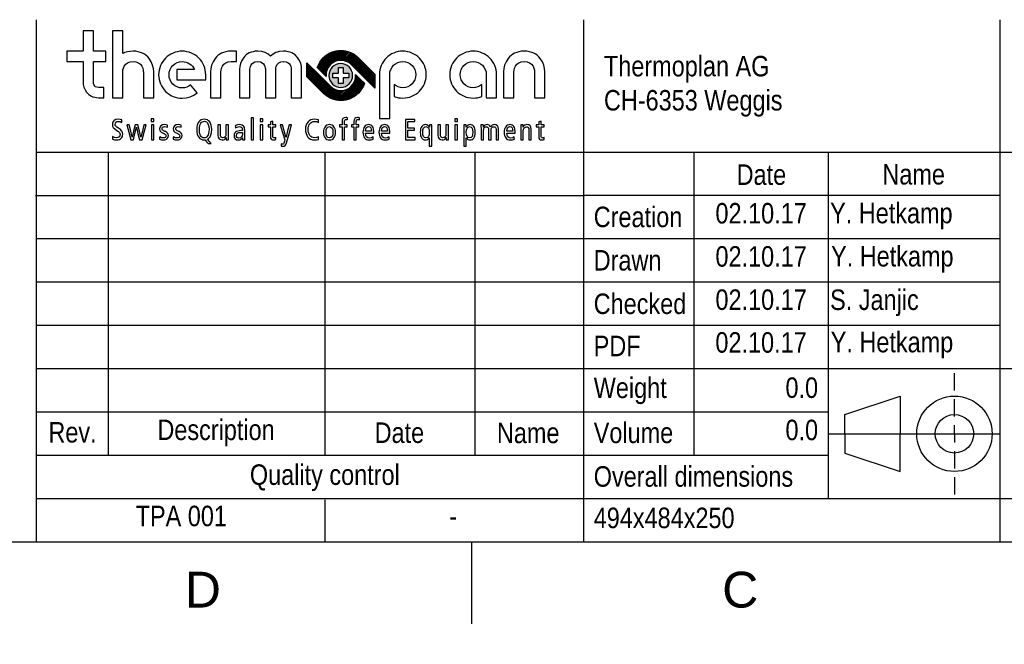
# Model space of a CAD drawing. Header units: millimetres. Extents: x 0 to 418, y 0 to 295.
# Tile 6 of 12: x 218 to 315, y 0 to 61. Entities that reach past the tile are written whole.
import ezdxf
from ezdxf import colors
from ezdxf.entities.mleader import LeaderData, LeaderLine
from ezdxf.math import Vec2, Vec3

# ---------------------------------------------------------------- set-up
doc = ezdxf.new("R2010")
doc.units = ezdxf.units.MM
for name, color, linetype in [('Cartouche', 7, 'Continuous'), ('Défaut', 7, 'Continuous'), ('EBENE_1', 7, 'Continuous'), ('Marges', 7, 'Continuous')]:
    doc.layers.add(name, color=color, linetype=linetype)

# ---------------------------------------------------------------- blocks, each defined once
blk = doc.blocks.new('_Dot')
at = {"color": 0, "linetype": 'ByBlock', "lineweight": -2}
blk.add_line((-0.5, 0), (-1, 0), dxfattribs=at)
at = {"color": 0, "linetype": 'ByBlock', "const_width": 0.5}
blk.add_lwpolyline([(-0.25, 0, 1), (0.25, 0, 1)], format="xyb", close=True, dxfattribs=at)
blk = doc.blocks.new('SE5')
at = {"layer": 'Marges', "char_height": 3.5, "width": 3.71335, "attachment_point": 1}
for s, insert in [('{\\fArial|b0||i0||c0|p34;\\C7;\\H3.5;\\W1.;D}', (234.5, 7.087)), ('{\\fArial|b0||i0||c0|p34;\\C7;\\H3.5;\\W1.;C}', (287, 7.087))]:
    blk.add_mtext(s, dxfattribs=dict(at, insert=insert))
blk = doc.blocks.new('SE4')
at = {"layer": 'Marges'}
blk.add_blockref('SE5', (0, 0), dxfattribs=at)
blk = doc.blocks.new('SE7')
at = {"layer": 'EBENE_1', "color": 7, "linetype": 'Continuous'}
for points in [[(228.341, 51.219), (228.178, 51.265), (227.982, 51.284), (227.769, 51.252), (227.593, 51.158), (227.525, 51.087), (227.474, 51.002), (227.441, 50.901), (227.43, 50.786), (227.448, 50.615), (227.515, 50.473), (227.649, 50.338), (227.868, 50.19), (228.029, 50.08), (228.123, 49.985), (228.166, 49.891), (228.176, 49.786), (228.152, 49.668), (228.084, 49.568), (227.973, 49.499), (227.823, 49.472), (227.632, 49.511), (227.444, 49.601), (227.444, 49.471), (227.444, 49.342), (227.632, 49.279), (227.86, 49.256), (227.994, 49.267), (228.111, 49.3), (228.211, 49.351), (228.292, 49.419), (228.356, 49.503), (228.401, 49.598), (228.429, 49.705), (228.438, 49.82), (228.417, 49.982), (228.348, 50.129), (228.222, 50.266), (228.028, 50.398), (227.855, 50.508), (227.753, 50.599), (227.704, 50.682), (227.692, 50.771), (227.714, 50.889), (227.777, 50.983), (227.874, 51.045), (228.002, 51.068), (228.182, 51.043), (228.341, 50.976), (228.341, 51.097), (228.341, 51.219)], [(231.223, 51.042), (231.354, 51.042), (231.485, 51.042), (231.485, 51.184), (231.485, 51.327), (231.354, 51.327), (231.223, 51.327), (231.223, 51.184), (231.223, 51.042)], [(237.091, 48.905), (236.9, 49.116), (236.71, 49.327), (236.805, 49.386), (236.89, 49.463), (236.962, 49.557), (237.022, 49.669), (237.103, 49.944), (237.131, 50.29), (237.118, 50.509), (237.08, 50.705), (237.019, 50.875), (236.935, 51.018), (236.831, 51.132), (236.707, 51.215), (236.566, 51.267), (236.408, 51.284), (236.241, 51.268), (236.093, 51.219), (235.965, 51.138), (235.858, 51.024), (235.774, 50.879), (235.712, 50.701), (235.674, 50.492), (235.661, 50.25), (235.674, 50.031), (235.712, 49.835), (235.774, 49.665), (235.858, 49.522), (235.962, 49.408), (236.086, 49.325), (236.227, 49.273), (236.385, 49.256), (236.41, 49.257), (236.436, 49.259), (236.461, 49.262), (236.485, 49.267), (236.634, 49.086), (236.784, 48.905), (236.937, 48.905), (237.091, 48.905)], [(235.924, 50.25), (235.934, 50.462), (235.962, 50.638), (236.008, 50.781), (236.067, 50.894), (236.139, 50.978), (236.221, 51.036), (236.312, 51.069), (236.408, 51.079), (236.524, 51.062), (236.622, 51.012), (236.701, 50.935), (236.764, 50.835), (236.844, 50.583), (236.869, 50.29), (236.859, 50.078), (236.83, 49.902), (236.785, 49.759), (236.725, 49.646), (236.653, 49.562), (236.571, 49.504), (236.481, 49.472), (236.385, 49.461), (236.269, 49.479), (236.171, 49.528), (236.091, 49.605), (236.028, 49.705), (235.948, 49.957), (235.924, 50.25)], [(240.988, 49.276), (241.107, 49.276), (241.227, 49.276), (241.227, 50.344), (241.227, 51.412), (241.107, 51.412), (240.988, 51.412), (240.988, 50.344), (240.988, 49.276)], [(241.865, 51.042), (241.996, 51.042), (242.127, 51.042), (242.127, 51.184), (242.127, 51.327), (241.996, 51.327), (241.865, 51.327), (241.865, 51.184), (241.865, 51.042)], [(243.401, 49.487), (243.332, 49.461), (243.252, 49.45), (243.183, 49.462), (243.136, 49.502), (243.11, 49.572), (243.101, 49.677), (243.101, 50.106), (243.101, 50.535), (243.251, 50.535), (243.401, 50.535), (243.401, 50.632), (243.401, 50.729), (243.251, 50.729), (243.101, 50.729), (243.101, 50.912), (243.101, 51.096), (242.982, 51.06), (242.862, 51.025), (242.862, 50.877), (242.862, 50.729), (242.747, 50.729), (242.631, 50.729), (242.631, 50.632), (242.631, 50.535), (242.747, 50.535), (242.862, 50.535), (242.862, 50.068), (242.862, 49.601), (242.884, 49.439), (242.948, 49.332), (243.053, 49.274), (243.198, 49.256), (243.303, 49.267), (243.401, 49.293), (243.401, 49.39), (243.401, 49.487)], [(247.547, 49.566), (247.379, 49.497), (247.191, 49.472), (247.039, 49.488), (246.908, 49.533), (246.799, 49.607), (246.709, 49.706), (246.641, 49.829), (246.592, 49.975), (246.563, 50.14), (246.553, 50.324), (246.566, 50.495), (246.604, 50.645), (246.664, 50.772), (246.742, 50.878), (246.835, 50.96), (246.94, 51.02), (247.054, 51.055), (247.174, 51.068), (247.372, 51.043), (247.547, 50.968), (247.547, 51.09), (247.547, 51.213), (247.378, 51.266), (247.171, 51.284), (246.984, 51.266), (246.815, 51.213), (246.665, 51.128), (246.537, 51.011), (246.433, 50.866), (246.355, 50.693), (246.307, 50.495), (246.291, 50.273), (246.303, 50.075), (246.342, 49.887), (246.408, 49.715), (246.502, 49.563), (246.625, 49.436), (246.78, 49.339), (246.966, 49.278), (247.185, 49.256), (247.365, 49.272), (247.547, 49.316), (247.547, 49.441), (247.547, 49.566)], [(249.86, 49.276), (249.98, 49.276), (250.099, 49.276), (250.099, 49.905), (250.099, 50.535), (250.23, 50.535), (250.361, 50.535), (250.361, 50.632), (250.361, 50.729), (250.23, 50.729), (250.099, 50.729), (250.099, 50.881), (250.099, 51.034), (250.108, 51.129), (250.136, 51.198), (250.19, 51.239), (250.273, 51.253), (250.352, 51.244), (250.41, 51.219), (250.41, 51.321), (250.41, 51.424), (250.32, 51.44), (250.222, 51.447), (250.058, 51.418), (249.946, 51.339), (249.881, 51.215), (249.86, 51.053), (249.86, 50.891), (249.86, 50.729), (249.745, 50.729), (249.629, 50.729), (249.629, 50.632), (249.629, 50.535), (249.745, 50.535), (249.86, 50.535), (249.86, 49.905), (249.86, 49.276)], [(251.012, 49.276), (251.132, 49.276), (251.251, 49.276), (251.251, 49.905), (251.251, 50.535), (251.382, 50.535), (251.513, 50.535), (251.513, 50.632), (251.513, 50.729), (251.382, 50.729), (251.251, 50.729), (251.251, 50.881), (251.251, 51.034), (251.259, 51.129), (251.288, 51.198), (251.341, 51.239), (251.425, 51.253), (251.504, 51.244), (251.562, 51.219), (251.562, 51.321), (251.562, 51.424), (251.472, 51.44), (251.374, 51.447), (251.21, 51.418), (251.098, 51.339), (251.033, 51.215), (251.012, 51.053), (251.012, 50.891), (251.012, 50.729), (250.897, 50.729), (250.781, 50.729), (250.781, 50.632), (250.781, 50.535), (250.897, 50.535), (251.012, 50.535), (251.012, 49.905), (251.012, 49.276)], [(256.047, 49.276), (256.528, 49.276), (257.01, 49.276), (257.01, 49.384), (257.01, 49.493), (256.654, 49.493), (256.298, 49.493), (256.298, 49.846), (256.298, 50.199), (256.619, 50.199), (256.941, 50.199), (256.941, 50.307), (256.941, 50.415), (256.619, 50.415), (256.298, 50.415), (256.298, 50.732), (256.298, 51.048), (256.635, 51.048), (256.972, 51.048), (256.972, 51.156), (256.972, 51.264), (256.51, 51.264), (256.047, 51.264), (256.047, 50.27), (256.047, 49.276)], [(260.885, 51.042), (261.016, 51.042), (261.147, 51.042), (261.147, 51.184), (261.147, 51.327), (261.016, 51.327), (260.885, 51.327), (260.885, 51.184), (260.885, 51.042)], [(269.611, 49.487), (269.542, 49.461), (269.462, 49.45), (269.393, 49.462), (269.346, 49.502), (269.32, 49.572), (269.311, 49.677), (269.311, 50.106), (269.311, 50.535), (269.461, 50.535), (269.611, 50.535), (269.611, 50.632), (269.611, 50.729), (269.461, 50.729), (269.311, 50.729), (269.311, 50.912), (269.311, 51.096), (269.192, 51.06), (269.072, 51.025), (269.072, 50.877), (269.072, 50.729), (268.957, 50.729), (268.841, 50.729), (268.841, 50.632), (268.841, 50.535), (268.957, 50.535), (269.072, 50.535), (269.072, 50.068), (269.072, 49.601), (269.094, 49.439), (269.158, 49.332), (269.263, 49.274), (269.408, 49.256), (269.513, 49.267), (269.611, 49.293), (269.611, 49.39), (269.611, 49.487)], [(230.729, 50.729), (230.609, 50.729), (230.49, 50.729), (230.353, 50.122), (230.216, 49.515), (230.214, 49.515), (230.211, 49.515), (230.067, 50.122), (229.923, 50.729), (229.781, 50.729), (229.638, 50.729), (229.5, 50.122), (229.362, 49.515), (229.359, 49.515), (229.356, 49.515), (229.218, 50.122), (229.08, 50.729), (228.954, 50.729), (228.829, 50.729), (229.022, 50.002), (229.214, 49.276), (229.35, 49.276), (229.487, 49.276), (229.627, 49.89), (229.766, 50.503), (229.769, 50.503), (229.772, 50.503), (229.924, 49.89), (230.077, 49.276), (230.214, 49.276), (230.35, 49.276), (230.54, 50.002), (230.729, 50.729)], [(231.234, 49.276), (231.354, 49.276), (231.474, 49.276), (231.474, 50.002), (231.474, 50.729), (231.354, 50.729), (231.234, 50.729), (231.234, 50.002), (231.234, 49.276)], [(232.032, 49.342), (232.211, 49.279), (232.425, 49.256), (232.54, 49.265), (232.638, 49.291), (232.719, 49.332), (232.783, 49.387), (232.866, 49.53), (232.892, 49.706), (232.872, 49.83), (232.814, 49.932), (232.724, 50.014), (232.604, 50.076), (232.561, 50.093), (232.519, 50.111), (232.413, 50.159), (232.336, 50.213), (232.29, 50.277), (232.274, 50.356), (232.289, 50.435), (232.335, 50.498), (232.41, 50.54), (232.513, 50.555), (232.668, 50.536), (232.798, 50.492), (232.803, 50.595), (232.809, 50.698), (232.669, 50.735), (232.502, 50.749), (232.31, 50.717), (232.162, 50.628), (232.068, 50.494), (232.034, 50.327), (232.05, 50.204), (232.099, 50.106), (232.187, 50.026), (232.32, 49.954), (232.399, 49.918), (232.479, 49.883), (232.564, 49.836), (232.622, 49.784), (232.654, 49.724), (232.664, 49.655), (232.647, 49.576), (232.594, 49.511), (232.508, 49.466), (232.388, 49.45), (232.212, 49.479), (232.046, 49.558), (232.039, 49.45), (232.032, 49.342)], [(233.371, 49.342), (233.551, 49.279), (233.764, 49.256), (233.88, 49.265), (233.978, 49.291), (234.059, 49.332), (234.123, 49.387), (234.205, 49.53), (234.231, 49.706), (234.211, 49.83), (234.154, 49.932), (234.063, 50.014), (233.944, 50.076), (233.901, 50.093), (233.858, 50.111), (233.753, 50.159), (233.676, 50.213), (233.629, 50.277), (233.613, 50.356), (233.629, 50.435), (233.674, 50.498), (233.749, 50.54), (233.853, 50.555), (234.008, 50.536), (234.138, 50.492), (234.143, 50.595), (234.149, 50.698), (234.009, 50.735), (233.841, 50.749), (233.649, 50.717), (233.502, 50.628), (233.407, 50.494), (233.374, 50.327), (233.389, 50.204), (233.439, 50.106), (233.527, 50.026), (233.659, 49.954), (233.739, 49.918), (233.818, 49.883), (233.904, 49.836), (233.961, 49.784), (233.994, 49.724), (234.004, 49.655), (233.986, 49.576), (233.934, 49.511), (233.847, 49.466), (233.727, 49.45), (233.552, 49.479), (233.385, 49.558), (233.378, 49.45), (233.371, 49.342)], [(238.762, 50.729), (238.643, 50.729), (238.523, 50.729), (238.523, 50.291), (238.523, 49.854), (238.501, 49.682), (238.44, 49.559), (238.343, 49.486), (238.215, 49.461), (238.113, 49.48), (238.038, 49.54), (237.992, 49.643), (237.976, 49.792), (237.976, 50.26), (237.976, 50.729), (237.856, 50.729), (237.737, 50.729), (237.737, 50.225), (237.737, 49.721), (237.767, 49.513), (237.854, 49.368), (237.988, 49.284), (238.161, 49.256), (238.279, 49.27), (238.379, 49.312), (238.462, 49.386), (238.529, 49.493), (238.532, 49.493), (238.534, 49.493), (238.539, 49.384), (238.543, 49.276), (238.658, 49.276), (238.774, 49.276), (238.767, 49.431), (238.762, 49.589), (238.762, 50.159), (238.762, 50.729)], [(239.46, 50.404), (239.533, 50.466), (239.622, 50.514), (239.724, 50.544), (239.834, 50.555), (239.974, 50.534), (240.076, 50.464), (240.12, 50.364), (240.13, 50.23), (240.13, 50.197), (240.13, 50.165), (240.06, 50.165), (239.99, 50.165), (239.818, 50.155), (239.673, 50.128), (239.555, 50.084), (239.461, 50.025), (239.391, 49.954), (239.343, 49.87), (239.315, 49.777), (239.307, 49.674), (239.338, 49.492), (239.426, 49.361), (239.559, 49.282), (239.725, 49.256), (239.873, 49.274), (239.988, 49.323), (240.073, 49.392), (240.133, 49.472), (240.136, 49.472), (240.138, 49.472), (240.145, 49.374), (240.152, 49.276), (240.261, 49.276), (240.369, 49.276), (240.361, 49.374), (240.358, 49.498), (240.358, 49.877), (240.358, 50.256), (240.347, 50.389), (240.318, 50.487), (240.278, 50.559), (240.232, 50.612), (240.102, 50.697), (239.989, 50.734), (239.845, 50.749), (239.631, 50.718), (239.435, 50.629), (239.448, 50.516), (239.46, 50.404)], [(241.877, 49.276), (241.996, 49.276), (242.116, 49.276), (242.116, 50.002), (242.116, 50.729), (241.996, 50.729), (241.877, 50.729), (241.877, 50.002), (241.877, 49.276)], [(244.932, 50.729), (244.812, 50.729), (244.693, 50.729), (244.542, 50.136), (244.391, 49.544), (244.388, 49.544), (244.385, 49.544), (244.223, 50.136), (244.06, 50.729), (243.935, 50.729), (243.81, 50.729), (244.039, 49.991), (244.268, 49.253), (244.24, 49.142), (244.211, 49.031), (244.179, 48.939), (244.142, 48.883), (244.1, 48.856), (244.052, 48.849), (243.981, 48.857), (243.921, 48.877), (243.915, 48.769), (243.909, 48.661), (243.985, 48.648), (244.072, 48.644), (244.194, 48.661), (244.292, 48.719), (244.368, 48.823), (244.428, 48.98), (244.68, 49.854), (244.932, 50.729)], [(248.049, 50.002), (248.059, 49.839), (248.086, 49.693), (248.133, 49.566), (248.197, 49.458), (248.28, 49.372), (248.38, 49.309), (248.498, 49.269), (248.633, 49.256), (248.769, 49.269), (248.887, 49.309), (248.987, 49.372), (249.07, 49.458), (249.134, 49.566), (249.18, 49.693), (249.208, 49.839), (249.217, 50.002), (249.208, 50.165), (249.18, 50.311), (249.134, 50.439), (249.07, 50.546), (248.987, 50.633), (248.887, 50.696), (248.769, 50.735), (248.633, 50.749), (248.498, 50.735), (248.38, 50.696), (248.28, 50.633), (248.197, 50.546), (248.133, 50.439), (248.086, 50.311), (248.059, 50.165), (248.049, 50.002)], [(248.3, 50.002), (248.32, 50.242), (248.381, 50.415), (248.485, 50.52), (248.633, 50.555), (248.782, 50.52), (248.885, 50.415), (248.947, 50.242), (248.967, 50.002), (248.947, 49.762), (248.885, 49.589), (248.782, 49.485), (248.633, 49.45), (248.485, 49.485), (248.381, 49.589), (248.32, 49.762), (248.3, 50.002)], [(252.979, 49.931), (252.979, 49.995), (252.979, 50.059), (252.945, 50.347), (252.904, 50.465), (252.847, 50.564), (252.774, 50.643), (252.687, 50.701), (252.585, 50.737), (252.469, 50.749), (252.341, 50.735), (252.229, 50.696), (252.132, 50.633), (252.053, 50.546), (251.99, 50.439), (251.945, 50.311), (251.917, 50.165), (251.908, 50.002), (251.917, 49.839), (251.945, 49.693), (251.991, 49.566), (252.056, 49.458), (252.138, 49.372), (252.238, 49.309), (252.356, 49.269), (252.492, 49.256), (252.707, 49.279), (252.899, 49.342), (252.893, 49.45), (252.887, 49.558), (252.735, 49.476), (252.554, 49.438), (252.381, 49.468), (252.257, 49.559), (252.183, 49.712), (252.159, 49.931), (252.569, 49.931), (252.979, 49.931)], [(252.159, 50.113), (252.186, 50.327), (252.251, 50.467), (252.344, 50.543), (252.455, 50.566), (252.58, 50.538), (252.669, 50.453), (252.722, 50.312), (252.74, 50.113), (252.449, 50.113), (252.159, 50.113)], [(254.54, 49.931), (254.54, 49.995), (254.54, 50.059), (254.507, 50.347), (254.465, 50.465), (254.408, 50.564), (254.336, 50.643), (254.248, 50.701), (254.146, 50.737), (254.03, 50.749), (253.902, 50.735), (253.79, 50.696), (253.694, 50.633), (253.614, 50.546), (253.551, 50.439), (253.506, 50.311), (253.478, 50.165), (253.469, 50.002), (253.478, 49.839), (253.506, 49.693), (253.552, 49.566), (253.617, 49.458), (253.699, 49.372), (253.8, 49.309), (253.918, 49.269), (254.053, 49.256), (254.268, 49.279), (254.46, 49.342), (254.455, 49.45), (254.449, 49.558), (254.296, 49.476), (254.116, 49.438), (253.942, 49.468), (253.818, 49.559), (253.744, 49.712), (253.72, 49.931), (254.13, 49.931), (254.54, 49.931)], [(253.72, 50.113), (253.747, 50.327), (253.812, 50.467), (253.906, 50.543), (254.016, 50.566), (254.141, 50.538), (254.23, 50.453), (254.283, 50.312), (254.301, 50.113), (254.01, 50.113), (253.72, 50.113)], [(258.382, 48.661), (258.502, 48.661), (258.622, 48.661), (258.622, 49.561), (258.622, 50.461), (258.627, 50.595), (258.633, 50.729), (258.518, 50.729), (258.402, 50.729), (258.398, 50.622), (258.394, 50.515), (258.391, 50.515), (258.388, 50.515), (258.332, 50.6), (258.253, 50.675), (258.146, 50.728), (258.007, 50.749), (257.899, 50.737), (257.802, 50.703), (257.716, 50.645), (257.644, 50.563), (257.585, 50.459), (257.541, 50.33), (257.514, 50.178), (257.505, 50.002), (257.514, 49.826), (257.541, 49.674), (257.585, 49.546), (257.644, 49.441), (257.716, 49.36), (257.802, 49.302), (257.899, 49.267), (258.007, 49.256), (258.12, 49.269), (258.217, 49.308), (258.301, 49.376), (258.377, 49.475), (258.38, 49.475), (258.382, 49.475), (258.382, 49.068), (258.382, 48.661)], [(258.382, 50.002), (258.363, 49.762), (258.305, 49.589), (258.206, 49.485), (258.064, 49.45), (257.921, 49.485), (257.822, 49.589), (257.763, 49.762), (257.744, 50.002), (257.763, 50.242), (257.822, 50.415), (257.921, 50.52), (258.064, 50.555), (258.206, 50.52), (258.305, 50.415), (258.363, 50.242), (258.382, 50.002)], [(260.257, 50.729), (260.138, 50.729), (260.018, 50.729), (260.018, 50.291), (260.018, 49.854), (259.996, 49.682), (259.935, 49.559), (259.838, 49.486), (259.71, 49.461), (259.608, 49.48), (259.533, 49.54), (259.487, 49.643), (259.471, 49.792), (259.471, 50.26), (259.471, 50.729), (259.351, 50.729), (259.232, 50.729), (259.232, 50.225), (259.232, 49.721), (259.262, 49.513), (259.349, 49.368), (259.483, 49.284), (259.656, 49.256), (259.774, 49.27), (259.874, 49.312), (259.957, 49.386), (260.023, 49.493), (260.026, 49.493), (260.029, 49.493), (260.034, 49.384), (260.038, 49.276), (260.153, 49.276), (260.268, 49.276), (260.262, 49.431), (260.257, 49.589), (260.257, 50.159), (260.257, 50.729)], [(260.896, 49.276), (261.016, 49.276), (261.135, 49.276), (261.135, 50.002), (261.135, 50.729), (261.016, 50.729), (260.896, 50.729), (260.896, 50.002), (260.896, 49.276)], [(261.763, 48.661), (261.882, 48.661), (262.002, 48.661), (262.002, 49.068), (262.002, 49.475), (262.005, 49.475), (262.008, 49.475), (262.083, 49.376), (262.167, 49.308), (262.264, 49.269), (262.378, 49.256), (262.485, 49.267), (262.582, 49.302), (262.668, 49.36), (262.741, 49.441), (262.8, 49.546), (262.843, 49.674), (262.87, 49.826), (262.879, 50.002), (262.87, 50.178), (262.843, 50.33), (262.8, 50.459), (262.741, 50.563), (262.668, 50.645), (262.582, 50.703), (262.485, 50.737), (262.378, 50.749), (262.238, 50.728), (262.132, 50.675), (262.053, 50.6), (261.996, 50.515), (261.993, 50.515), (261.991, 50.515), (261.986, 50.622), (261.982, 50.729), (261.867, 50.729), (261.751, 50.729), (261.758, 50.595), (261.763, 50.461), (261.763, 49.561), (261.763, 48.661)], [(262.002, 50.002), (262.021, 50.242), (262.079, 50.415), (262.179, 50.52), (262.321, 50.555), (262.463, 50.52), (262.563, 50.415), (262.621, 50.242), (262.64, 50.002), (262.621, 49.762), (262.563, 49.589), (262.463, 49.485), (262.321, 49.45), (262.179, 49.485), (262.079, 49.589), (262.021, 49.762), (262.002, 50.002)], [(263.442, 49.276), (263.561, 49.276), (263.681, 49.276), (263.681, 49.725), (263.681, 50.173), (263.699, 50.342), (263.752, 50.457), (263.837, 50.522), (263.955, 50.543), (264.049, 50.527), (264.119, 50.478), (264.162, 50.393), (264.177, 50.273), (264.177, 49.774), (264.177, 49.276), (264.296, 49.276), (264.416, 49.276), (264.416, 49.725), (264.416, 50.173), (264.434, 50.342), (264.486, 50.457), (264.572, 50.522), (264.69, 50.543), (264.784, 50.527), (264.854, 50.478), (264.897, 50.393), (264.912, 50.273), (264.912, 49.774), (264.912, 49.276), (265.031, 49.276), (265.151, 49.276), (265.151, 49.78), (265.151, 50.284), (265.12, 50.491), (265.034, 50.636), (264.901, 50.721), (264.729, 50.749), (264.615, 50.733), (264.52, 50.688), (264.441, 50.616), (264.376, 50.521), (264.313, 50.619), (264.235, 50.69), (264.142, 50.734), (264.035, 50.749), (263.922, 50.735), (263.824, 50.692), (263.742, 50.619), (263.675, 50.512), (263.673, 50.512), (263.67, 50.512), (263.666, 50.62), (263.661, 50.729), (263.546, 50.729), (263.43, 50.729), (263.437, 50.573), (263.442, 50.415), (263.442, 49.846), (263.442, 49.276)], [(266.779, 49.931), (266.779, 49.995), (266.779, 50.059), (266.745, 50.347), (266.704, 50.465), (266.647, 50.564), (266.574, 50.643), (266.487, 50.701), (266.385, 50.737), (266.269, 50.749), (266.141, 50.735), (266.029, 50.696), (265.933, 50.633), (265.853, 50.546), (265.79, 50.439), (265.745, 50.311), (265.717, 50.165), (265.708, 50.002), (265.717, 49.839), (265.745, 49.693), (265.791, 49.566), (265.856, 49.458), (265.938, 49.372), (266.038, 49.309), (266.156, 49.269), (266.292, 49.256), (266.507, 49.279), (266.7, 49.342), (266.694, 49.45), (266.688, 49.558), (266.535, 49.476), (266.355, 49.438), (266.181, 49.468), (266.058, 49.559), (265.983, 49.712), (265.959, 49.931), (266.369, 49.931), (266.779, 49.931)], [(265.959, 50.113), (265.986, 50.327), (266.051, 50.467), (266.145, 50.543), (266.255, 50.566), (266.38, 50.538), (266.469, 50.453), (266.522, 50.312), (266.54, 50.113), (266.249, 50.113), (265.959, 50.113)], [(267.327, 49.276), (267.447, 49.276), (267.567, 49.276), (267.567, 49.713), (267.567, 50.15), (267.588, 50.322), (267.65, 50.445), (267.746, 50.519), (267.874, 50.543), (267.976, 50.524), (268.051, 50.465), (268.097, 50.362), (268.113, 50.213), (268.113, 49.744), (268.113, 49.276), (268.233, 49.276), (268.352, 49.276), (268.352, 49.78), (268.352, 50.284), (268.322, 50.491), (268.235, 50.636), (268.101, 50.721), (267.928, 50.749), (267.811, 50.735), (267.71, 50.692), (267.627, 50.619), (267.561, 50.512), (267.558, 50.512), (267.555, 50.512), (267.551, 50.62), (267.547, 50.729), (267.431, 50.729), (267.316, 50.729), (267.322, 50.573), (267.327, 50.415), (267.327, 49.846), (267.327, 49.276)], [(240.13, 49.806), (240.106, 49.664), (240.038, 49.547), (239.931, 49.468), (239.791, 49.438), (239.683, 49.456), (239.606, 49.507), (239.561, 49.587), (239.546, 49.692), (239.571, 49.81), (239.648, 49.906), (239.778, 49.97), (239.962, 49.994), (240.054, 49.993), (240.13, 49.988), (240.13, 49.897), (240.13, 49.806)]]:
    blk.add_lwpolyline(points, close=True, dxfattribs=at)
blk = doc.blocks.new('SE6')
at = {"layer": 'Défaut'}
blk.add_blockref('SE7', (0, 0), dxfattribs=at)

msp = doc.modelspace()

# ---------------------------------------------------------------- hatches: boundary and pattern name
at = {"layer": 'Défaut', "linetype": 'Continuous'}
h = msp.add_hatch(dxfattribs=at)
h.set_pattern_fill('LINE', scale=0.03149606, angle=45, style=0)
edge = h.paths.add_edge_path()
edge.add_spline(control_points=[(248.0369, 57.2991), (247.7653, 57.0265), (247.563, 56.6896), (247.4473, 56.3237), (247.4896, 56.282), (248.1336, 55.6387), (248.3168, 55.456), (248.2748, 55.882), (248.4223, 56.3032), (248.728, 56.6094), (249.2767, 57.1593), (250.1792, 57.1687), (250.7407, 56.63), (250.7407, 56.63), (252.9096, 54.4655), (253.0646, 54.311), (253.0646, 54.311), (253.0646, 55.6902), (253.0646, 55.6902), (252.9015, 55.8532), (251.4353, 57.3161), (251.4351, 57.3158), (250.4936, 58.2405), (248.969, 58.2328), (248.0369, 57.2991)], knot_values=[0, 0, 0, 0, 0.125, 0.125, 0.125, 0.25, 0.25, 0.25, 0.375, 0.375, 0.375, 0.5, 0.5, 0.5, 0.625, 0.625, 0.625, 0.75, 0.75, 0.75, 0.875, 0.875, 0.875, 1, 1, 1, 1], degree=3, periodic=0)
h = msp.add_hatch(dxfattribs=at)
h.set_pattern_fill('LINE', scale=0.03149606, angle=45, style=0)
edge = h.paths.add_edge_path()
edge.add_spline(control_points=[(246.4283, 56.8013), (246.4283, 56.8013), (246.4283, 55.422), (246.4283, 55.422), (246.5917, 55.259), (248.0576, 53.7959), (248.0578, 53.7964), (248.9993, 52.8718), (250.5237, 52.8795), (251.4558, 53.8131), (251.7276, 54.0855), (251.9298, 54.4221), (252.0455, 54.7885), (252.0032, 54.8303), (251.3588, 55.4736), (251.1759, 55.6562), (251.218, 55.23), (251.0705, 54.8089), (250.7649, 54.5028), (250.2162, 53.9527), (249.3138, 53.9436), (248.7519, 54.4819), (248.7519, 54.4819), (246.5831, 56.6465), (246.4283, 56.8013)], knot_values=[0, 0, 0, 0, 0.125, 0.125, 0.125, 0.25, 0.25, 0.25, 0.375, 0.375, 0.375, 0.5, 0.5, 0.5, 0.625, 0.625, 0.625, 0.75, 0.75, 0.75, 0.875, 0.875, 0.875, 1, 1, 1, 1], degree=3, periodic=0)
at = {"layer": 'EBENE_1', "linetype": 'Continuous'}
h = msp.add_hatch(color=7, dxfattribs=at)
edge = h.paths.add_edge_path()
edge.add_spline(control_points=[(250.8713, 55.7955), (250.7381, 56.4219), (250.122, 56.8219), (249.4956, 56.6886), (248.8686, 56.5553), (248.4689, 55.9392), (248.6021, 55.3123), (248.7353, 54.686), (249.3515, 54.2862), (249.978, 54.4195), (250.6049, 54.5528), (251.0046, 55.1691), (250.8713, 55.7955)], knot_values=[0, 0, 0, 0, 0.25, 0.25, 0.25, 0.5, 0.5, 0.5, 0.75, 0.75, 0.75, 1, 1, 1, 1], degree=3, periodic=0)
edge = h.paths.add_edge_path()
edge.add_spline(control_points=[(248.9522, 55.7896), (248.9522, 55.7896), (248.9519, 55.3186), (248.9519, 55.3186), (248.9519, 55.3186), (249.5015, 55.3186), (249.5015, 55.3186), (249.5015, 55.3186), (249.5015, 54.7694), (249.5015, 54.7694), (249.5015, 54.7694), (249.9721, 54.7694), (249.9721, 54.7694), (249.9721, 54.7694), (249.9721, 55.3186), (249.9721, 55.3186), (249.9721, 55.3186), (250.5216, 55.3186), (250.5216, 55.3186), (250.5216, 55.3186), (250.5216, 55.7896), (250.5216, 55.7896), (250.5216, 55.7896), (249.9721, 55.7896), (249.9721, 55.7896), (249.9721, 55.7896), (249.9721, 56.3389), (249.9721, 56.3389), (249.9721, 56.3389), (249.5015, 56.3389), (249.5015, 56.3389), (249.5015, 56.3389), (249.5015, 55.7896), (249.5015, 55.7896), (249.5015, 55.7896), (248.9522, 55.7896), (248.9522, 55.7896)], knot_values=[0, 0, 0, 0, 0.0833333, 0.0833333, 0.0833333, 0.1666667, 0.1666667, 0.1666667, 0.25, 0.25, 0.25, 0.3333333, 0.3333333, 0.3333333, 0.4166667, 0.4166667, 0.4166667, 0.5, 0.5, 0.5, 0.5833333, 0.5833333, 0.5833333, 0.6666667, 0.6666667, 0.6666667, 0.75, 0.75, 0.75, 0.8333333, 0.8333333, 0.8333333, 0.9166667, 0.9166667, 0.9166667, 1, 1, 1, 1], degree=3, periodic=0)

# ---------------------------------------------------------------- linework, layer by layer
at = {"layer": 'Cartouche', "color": 7, "linetype": 'Continuous'}
for p, q in [((219.9879, 61), (219.9879, 9.9992)), ((273.4479, 61), (273.4479, 10)), ((314.1279, 61), (314.1279, 10)), ((219.9879, 48.0778), (276.4479, 48.0778)), ((227, 48.0778), (227, 18.4678)), ((248.1852, 48.0778), (248.1852, 18.4678)), ((262.8279, 48.0778), (262.8279, 18.4678)), ((276.4479, 48.0778), (409.9879, 48.0778)), ((284.2278, 48.0778), (284.2278, 18.4678)), ((297.3479, 48.0778), (297.3479, 26.9278)), ((219.9254, 43.8401), (273.5573, 43.8401)), ((273.4479, 43.8478), (314.1279, 43.8478)), ((219.9879, 39.6178), (273.4479, 39.6178)), ((273.4479, 39.6178), (314.1279, 39.6178)), ((219.9879, 35.3878), (273.4479, 35.3878)), ((273.4479, 35.3878), (314.1279, 35.3878)), ((219.9879, 31.1578), (273.4479, 31.1578)), ((273.4479, 31.1578), (314.1279, 31.1578)), ((219.9879, 26.9278), (273.4479, 26.9278)), ((273.4479, 26.9278), (409.9879, 26.9278)), ((297.3479, 26.9278), (297.3479, 14.2378)), ((309.693, 24.7971), (309.693, 26.4918)), ((298.9882, 22.4396), (304.3936, 24.2439)), ((304.3936, 24.2439), (304.3936, 20.5602)), ((309.693, 22.2549), (309.693, 23.9497)), ((219.9879, 22.6978), (273.4479, 22.6978)), ((273.4479, 22.6978), (297.3479, 22.6978)), ((298.9882, 20.5602), (298.9882, 22.4396)), ((309.693, 20.5602), (309.693, 21.4076)), ((297.4626, 20.5602), (314.1279, 20.5602)), ((298.9882, 20.5602), (298.9882, 18.6808)), ((304.3936, 16.8765), (304.3936, 20.5602)), ((309.693, 20.5602), (309.693, 19.7128)), ((219.9879, 18.4678), (297.3479, 18.4678)), ((298.9882, 18.6808), (304.3936, 16.8765)), ((309.693, 18.8654), (309.693, 17.1707)), ((309.693, 16.3233), (309.693, 14.6286)), ((219.9879, 14.2378), (297.3479, 14.2378)), ((248.1852, 14.0987), (248.1852, 10.0078)), ((297.3479, 14.2378), (409.9879, 14.2378))]:
    msp.add_line(p, q, dxfattribs=at)
for radius in [3.6837, 1.8794]:
    msp.add_circle((309.693, 20.5602), radius, dxfattribs=at)
at = {"layer": 'Défaut', "color": 7, "linetype": 'Continuous'}
msp.add_line((219.9879, 9.9992), (409.9879, 9.9992), dxfattribs=at)
at = {"layer": 'EBENE_1', "color": 7, "linetype": 'Continuous'}
for points in [[(226.7762, 56.9146), (226.7762, 57.4196), (226.7762, 57.9245), (226.1762, 57.9245), (225.5761, 57.9245), (225.5761, 58.919), (225.5761, 59.9135), (225.0713, 59.9135), (224.5664, 59.9135), (224.5664, 58.919), (224.5664, 57.9245), (223.764, 57.9245), (222.9617, 57.9245), (222.9617, 57.4196), (222.9617, 56.9146), (223.764, 56.9146), (224.5664, 56.9146), (224.5664, 55.905), (224.5664, 54.8955), (224.5859, 54.6556), (224.6468, 54.402), (224.7526, 54.1487), (224.9069, 53.9099), (225.1134, 53.6996), (225.3754, 53.532), (225.5285, 53.4685), (225.6968, 53.4211), (225.8807, 53.3913), (226.0809, 53.3809), (226.3334, 53.3809), (226.5859, 53.3809), (226.5859, 53.8857), (226.5859, 54.3904), (226.3334, 54.3904), (226.0809, 54.3904), (225.9084, 54.4084), (225.7893, 54.4556), (225.7105, 54.522), (225.6589, 54.5978), (225.5937, 54.7766), (225.5761, 54.9014), (225.5761, 55.908), (225.5761, 56.9146), (226.1762, 56.9146), (226.7762, 56.9146)], [(229.4407, 57.9245), (229.1505, 57.9081), (228.8861, 57.8609), (228.6465, 57.7861), (228.431, 57.687), (228.431, 58.8002), (228.431, 59.9135), (227.9261, 59.9135), (227.4212, 59.9135), (227.4212, 56.6472), (227.4212, 53.3809), (227.9261, 53.3809), (228.431, 53.3809), (228.431, 54.6419), (228.431, 55.9029), (228.4531, 56.0897), (228.4974, 56.2653), (228.5789, 56.4601), (228.7237, 56.6619), (228.9131, 56.8036), (229.1508, 56.8872), (229.4407, 56.9146), (229.7305, 56.8872), (229.9682, 56.8036), (230.1575, 56.6619), (230.3021, 56.4601), (230.3852, 56.2605), (230.4295, 56.0816), (230.4473, 55.9522), (230.4505, 55.9014), (230.4505, 54.6412), (230.4505, 53.3809), (230.9552, 53.3809), (231.46, 53.3809), (231.46, 54.643), (231.46, 55.905), (231.434, 56.2249), (231.3528, 56.563), (231.2117, 56.9007), (231.0059, 57.2192), (230.8773, 57.3653), (230.7307, 57.4996), (230.5656, 57.6196), (230.3813, 57.7231), (230.1772, 57.8077), (229.9528, 57.871), (229.7075, 57.9107), (229.4407, 57.9245)], [(231.9462, 55.6243), (231.9581, 55.3896), (231.993, 55.1615), (232.0498, 54.9413), (232.1272, 54.7301), (232.2242, 54.5292), (232.3395, 54.3396), (232.472, 54.1625), (232.6206, 53.9991), (232.784, 53.8505), (232.9611, 53.718), (233.1507, 53.6026), (233.3517, 53.5057), (233.5629, 53.4282), (233.7831, 53.3714), (234.0112, 53.3365), (234.246, 53.3246), (234.6436, 53.3594), (235.0269, 53.4614), (235.3869, 53.6275), (235.7147, 53.8545), (235.3921, 54.2428), (235.0695, 54.6311), (234.8858, 54.5041), (234.684, 54.4111), (234.4691, 54.354), (234.246, 54.3345), (233.9863, 54.3608), (233.7443, 54.436), (233.5252, 54.5551), (233.3342, 54.7127), (233.1766, 54.9037), (233.0575, 55.1228), (232.9822, 55.3647), (232.956, 55.6243), (232.9822, 55.8842), (233.0575, 56.1263), (233.1766, 56.3454), (233.3342, 56.5364), (233.5252, 56.6941), (233.7443, 56.8131), (233.9863, 56.8884), (234.246, 56.9146), (234.4417, 56.8998), (234.6283, 56.8568), (234.8036, 56.7878), (234.9653, 56.6949), (235.1113, 56.5805), (235.2393, 56.4467), (235.3473, 56.2956), (235.433, 56.1295), (234.573, 56.1295), (233.7131, 56.1295), (233.7131, 55.6246), (233.7131, 55.1197), (235.1295, 55.1197), (236.5459, 55.1197), (236.5459, 55.372), (236.5459, 55.6243), (236.5341, 55.8592), (236.4991, 56.0873), (236.4424, 56.3076), (236.3649, 56.5188), (236.268, 56.7199), (236.1526, 56.9095), (236.0201, 57.0866), (235.8716, 57.2501), (235.7082, 57.3986), (235.531, 57.5312), (235.3414, 57.6465), (235.1404, 57.7435), (234.9292, 57.8209), (234.7089, 57.8777), (234.4808, 57.9126), (234.246, 57.9245), (234.0112, 57.9126), (233.7831, 57.8777), (233.5629, 57.8209), (233.3517, 57.7435), (233.1507, 57.6465), (232.9611, 57.5312), (232.784, 57.3986), (232.6206, 57.2501), (232.472, 57.0866), (232.3395, 56.9095), (232.2242, 56.7199), (232.1272, 56.5188), (232.0498, 56.3076), (231.993, 56.0873), (231.9581, 55.8592), (231.9462, 55.6243)], [(239.033, 57.9245), (238.7661, 57.9107), (238.5208, 57.871), (238.2964, 57.8077), (238.0923, 57.7231), (237.908, 57.6196), (237.7428, 57.4996), (237.5962, 57.3653), (237.4676, 57.2192), (237.2618, 56.9007), (237.1207, 56.563), (237.0395, 56.2249), (237.0136, 55.905), (237.0136, 54.643), (237.0136, 53.3809), (237.5184, 53.3809), (238.0233, 53.3809), (238.0233, 54.643), (238.0233, 55.905), (238.0441, 56.082), (238.0884, 56.2606), (238.1714, 56.4601), (238.316, 56.6619), (238.5053, 56.8036), (238.743, 56.8872), (239.033, 56.9146), (239.2854, 56.9146), (239.5379, 56.9146), (239.5379, 57.4196), (239.5379, 57.9245), (239.2854, 57.9245), (239.033, 57.9245)], [(244.1469, 57.9245), (243.7484, 57.8879), (243.4071, 57.7857), (243.1202, 57.6292), (242.8848, 57.4298), (242.6493, 57.6292), (242.3623, 57.7857), (242.0211, 57.8879), (241.6227, 57.9245), (241.3892, 57.9125), (241.1745, 57.8777), (240.9782, 57.8223), (240.7996, 57.7483), (240.6383, 57.6578), (240.4938, 57.5527), (240.3655, 57.4353), (240.2529, 57.3074), (240.0728, 57.0288), (239.9493, 56.7333), (239.8783, 56.4374), (239.8555, 56.1575), (239.8555, 54.7692), (239.8555, 53.3809), (240.3604, 53.3809), (240.8653, 53.3809), (240.8653, 54.7692), (240.8653, 56.1575), (240.8818, 56.2934), (240.9164, 56.4312), (240.9809, 56.5846), (241.055, 56.6959), (241.1746, 56.8027), (241.3578, 56.883), (241.6227, 56.9146), (241.8875, 56.883), (242.0705, 56.8027), (242.1901, 56.6959), (242.2642, 56.5846), (242.3274, 56.4355), (242.362, 56.3001), (242.3766, 56.1993), (242.3797, 56.1541), (242.3797, 54.7675), (242.3797, 53.3809), (242.8847, 53.3809), (243.3896, 53.3809), (243.3896, 54.7692), (243.3896, 56.1575), (243.4062, 56.2934), (243.4408, 56.4312), (243.5053, 56.5846), (243.5794, 56.6959), (243.6989, 56.8027), (243.8821, 56.883), (244.1469, 56.9146), (244.4116, 56.883), (244.5948, 56.8027), (244.7144, 56.6959), (244.7884, 56.5846), (244.8528, 56.4311), (244.8875, 56.2928), (244.9014, 56.1925), (244.9041, 56.1528), (244.9041, 54.7669), (244.9041, 53.3809), (245.4089, 53.3809), (245.9137, 53.3809), (245.9137, 54.7692), (245.9137, 56.1575), (245.891, 56.4374), (245.82, 56.7333), (245.6965, 57.0288), (245.5165, 57.3074), (245.2757, 57.5527), (245.1312, 57.6578), (244.9699, 57.7483), (244.7914, 57.8223), (244.595, 57.8777), (244.3804, 57.9125), (244.1469, 57.9245)], [(248.0369, 57.2991), (248.2184, 57.4633), (248.4119, 57.6058), (248.616, 57.7266), (248.8287, 57.8256), (249.0485, 57.903), (249.2735, 57.9585), (249.502, 57.9923), (249.7325, 58.0044), (249.963, 57.9946), (250.1919, 57.9631), (250.4175, 57.9098), (250.638, 57.8346), (250.8517, 57.7377), (251.057, 57.6189), (251.252, 57.4783), (251.4351, 57.3158), (252.1888, 56.5643), (253.0646, 55.6902), (253.0646, 55.0006), (253.0646, 54.311), (251.8445, 55.5285), (250.7407, 56.63), (250.5155, 56.8064), (250.2665, 56.9314), (250.0018, 57.0052), (249.7296, 57.0279), (249.4579, 56.9996), (249.195, 56.9204), (248.949, 56.7903), (248.728, 56.6094), (248.5289, 56.3599), (248.392, 56.0776), (248.3203, 55.7729), (248.3168, 55.456), (247.8292, 55.9427), (247.4473, 56.3237), (247.55, 56.5922), (247.6836, 56.8464), (247.8465, 57.0831), (248.0369, 57.2991)], [(255.7961, 57.9245), (255.5633, 57.9128), (255.3372, 57.8783), (255.1189, 57.8223), (254.9094, 57.7459), (254.71, 57.6502), (254.5218, 57.5364), (254.3459, 57.4056), (254.1834, 57.259), (254.0356, 57.0976), (253.9035, 56.9227), (253.7883, 56.7354), (253.6912, 56.5368), (253.6132, 56.3281), (253.5556, 56.1104), (253.5194, 55.8848), (253.5059, 55.6526), (253.5056, 55.6526), (253.5054, 55.6526), (253.5054, 53.5069), (253.5054, 51.3613), (254.0101, 51.3613), (254.5149, 51.3613), (254.5149, 52.5486), (254.5149, 53.736), (254.515, 53.7358), (254.5152, 53.7358), (254.5152, 54.6837), (254.5152, 55.6316), (254.515, 55.6328), (254.5149, 55.6338), (254.515, 55.635), (254.5152, 55.6358), (254.5152, 55.6473), (254.5152, 55.6588), (254.5154, 55.6588), (254.5157, 55.6588), (254.5459, 55.9122), (254.6232, 56.1481), (254.7426, 56.3614), (254.8991, 56.5472), (255.0877, 56.7004), (255.3034, 56.8161), (255.5412, 56.8891), (255.7961, 56.9146), (256.0538, 56.8885), (256.294, 56.8138), (256.5115, 56.6955), (256.7012, 56.539), (256.8578, 56.3493), (256.976, 56.1318), (257.0508, 55.8915), (257.0769, 55.6338), (257.0508, 55.3761), (256.976, 55.1359), (256.8578, 54.9183), (256.7012, 54.7287), (256.5115, 54.5722), (256.294, 54.4539), (256.0538, 54.3792), (255.7961, 54.3531), (255.5636, 54.3743), (255.345, 54.4352), (255.1438, 54.5322), (254.9639, 54.6612), (254.9639, 54.0809), (254.9639, 53.5005), (255.3667, 53.384), (255.5785, 53.3537), (255.7961, 53.3433), (256.0299, 53.3552), (256.257, 53.3899), (256.4764, 53.4465), (256.6867, 53.5236), (256.8868, 53.6202), (257.0757, 53.735), (257.252, 53.867), (257.4148, 54.015), (257.5627, 54.1777), (257.6947, 54.3541), (257.8095, 54.5429), (257.9061, 54.7431), (257.9832, 54.9534), (258.0397, 55.1728), (258.0745, 55.3999), (258.0864, 55.6338), (258.0745, 55.8676), (258.0397, 56.0948), (257.9832, 56.3141), (257.9061, 56.5244), (257.8095, 56.7246), (257.6947, 56.9135), (257.5627, 57.0899), (257.4148, 57.2527), (257.252, 57.4007), (257.0757, 57.5327), (256.8868, 57.6476), (256.6867, 57.7442), (256.4764, 57.8213), (256.257, 57.8779), (256.0299, 57.9127), (255.7961, 57.9245)], [(264.9672, 55.6526), (264.9536, 55.8848), (264.9174, 56.1104), (264.8598, 56.3281), (264.7818, 56.5368), (264.6846, 56.7354), (264.5694, 56.9227), (264.4373, 57.0976), (264.2895, 57.259), (264.1271, 57.4056), (263.9512, 57.5364), (263.763, 57.6502), (263.5636, 57.7459), (263.3541, 57.8223), (263.1358, 57.8783), (262.9097, 57.9128), (262.6771, 57.9245), (262.4432, 57.9127), (262.2159, 57.8779), (261.9966, 57.8213), (261.7862, 57.7442), (261.586, 57.6476), (261.3971, 57.5327), (261.2207, 57.4007), (261.058, 57.2527), (260.91, 57.0899), (260.7781, 56.9135), (260.6632, 56.7246), (260.5666, 56.5244), (260.4895, 56.3141), (260.433, 56.0948), (260.3982, 55.8676), (260.3864, 55.6338), (260.3982, 55.3999), (260.433, 55.1728), (260.4895, 54.9534), (260.5666, 54.7431), (260.6632, 54.5429), (260.7781, 54.3541), (260.91, 54.1777), (261.058, 54.015), (261.2207, 53.867), (261.3971, 53.735), (261.586, 53.6202), (261.7862, 53.5236), (261.9966, 53.4465), (262.2159, 53.3899), (262.4432, 53.3552), (262.6771, 53.3433), (262.8945, 53.3537), (263.1062, 53.384), (263.3114, 53.4333), (263.5091, 53.5005), (263.5091, 54.0809), (263.5091, 54.6612), (263.3292, 54.5322), (263.1281, 54.4352), (262.9095, 54.3743), (262.6771, 54.3531), (262.4192, 54.3792), (262.1789, 54.4539), (261.9614, 54.5722), (261.7717, 54.7287), (261.6152, 54.9183), (261.497, 55.1359), (261.4222, 55.3761), (261.3962, 55.6338), (261.4222, 55.8915), (261.497, 56.1318), (261.6152, 56.3493), (261.7717, 56.539), (261.9614, 56.6955), (262.1789, 56.8138), (262.4192, 56.8885), (262.6771, 56.9146), (262.9318, 56.8891), (263.1695, 56.8161), (263.3852, 56.7004), (263.5737, 56.5472), (263.7301, 56.3614), (263.8495, 56.1481), (263.9268, 55.9122), (263.957, 55.6588), (263.9574, 55.6588), (263.9577, 55.6588), (263.9577, 55.6473), (263.9577, 55.6358), (263.9578, 55.635), (263.9579, 55.6338), (263.9578, 55.6328), (263.9577, 55.6316), (263.9577, 54.6837), (263.9577, 53.7358), (263.9578, 53.7358), (263.9579, 53.736), (263.9579, 53.5585), (263.9579, 53.3809), (264.4628, 53.3809), (264.9677, 53.3809), (264.9677, 54.5168), (264.9677, 55.6526), (264.9675, 55.6526), (264.9672, 55.6526)], [(265.6405, 55.905), (265.6405, 54.643), (265.6405, 53.3809), (266.1454, 53.3809), (266.6502, 53.3809), (266.6502, 54.643), (266.6502, 55.905), (266.6711, 56.082), (266.7154, 56.2606), (266.7986, 56.4601), (266.9431, 56.6619), (267.1324, 56.8036), (267.3702, 56.8872), (267.6601, 56.9146), (267.9498, 56.8872), (268.1875, 56.8036), (268.3768, 56.6619), (268.5215, 56.4601), (268.6047, 56.2605), (268.649, 56.0816), (268.6667, 55.9522), (268.6699, 55.9014), (268.6699, 54.6412), (268.6699, 53.3809), (269.1748, 53.3809), (269.6796, 53.3809), (269.6796, 54.643), (269.6796, 55.905), (269.6536, 56.2249), (269.5724, 56.563), (269.4312, 56.9007), (269.2254, 57.2192), (269.0968, 57.3653), (268.9501, 57.4996), (268.785, 57.6196), (268.6007, 57.7231), (268.3966, 57.8077), (268.1722, 57.871), (267.9269, 57.9107), (267.6601, 57.9245), (267.3932, 57.9107), (267.1479, 57.871), (266.9235, 57.8077), (266.7194, 57.7231), (266.5351, 57.6196), (266.37, 57.4996), (266.2233, 57.3653), (266.0947, 57.2192), (265.8888, 56.9007), (265.7477, 56.563), (265.6665, 56.2249), (265.6405, 55.905)], [(246.4283, 56.8013), (247.6482, 55.5835), (248.7519, 54.4819), (248.9772, 54.3057), (249.2263, 54.1807), (249.4911, 54.1069), (249.7633, 54.0842), (250.035, 54.1125), (250.2979, 54.1918), (250.5439, 54.3219), (250.7649, 54.5028), (250.9639, 54.7522), (251.1008, 55.0345), (251.1724, 55.3392), (251.1759, 55.6562), (251.6634, 55.1695), (252.0455, 54.7885), (251.9427, 54.5198), (251.8092, 54.2656), (251.6463, 54.0289), (251.4558, 53.8131), (251.2744, 53.6489), (251.0808, 53.5065), (250.8768, 53.3857), (250.664, 53.2866), (250.4443, 53.2093), (250.2193, 53.1538), (249.9907, 53.12), (249.7603, 53.1079), (249.5298, 53.1177), (249.3009, 53.1492), (249.0753, 53.2025), (248.8548, 53.2777), (248.6411, 53.3746), (248.4358, 53.4934), (248.2408, 53.634), (248.0578, 53.7964), (247.3042, 54.5479), (246.4283, 55.422), (246.4283, 56.1117), (246.4283, 56.8013)], [(250.8713, 55.7955), (250.7996, 56.0192), (250.6883, 56.2181), (250.5427, 56.3885), (250.3684, 56.527), (250.171, 56.6298), (249.9561, 56.6934), (249.7291, 56.7142), (249.4956, 56.6886), (249.2717, 56.6169), (249.0727, 56.5055), (248.9022, 56.3599), (248.7638, 56.1856), (248.6609, 55.9881), (248.5973, 55.7731), (248.5765, 55.546), (248.6021, 55.3123), (248.6738, 55.0887), (248.7852, 54.8898), (248.9308, 54.7194), (249.1051, 54.5811), (249.3025, 54.4783), (249.5174, 54.4147), (249.7445, 54.3939), (249.978, 54.4195), (250.2018, 54.4912), (250.4008, 54.6026), (250.5713, 54.7483), (250.7097, 54.9226), (250.8125, 55.12), (250.8761, 55.335), (250.8969, 55.562), (250.8713, 55.7955)], [(248.9522, 55.7896), (249.2268, 55.7896), (249.5015, 55.7896), (249.5015, 56.0642), (249.5015, 56.3389), (249.7368, 56.3389), (249.9721, 56.3389), (249.9721, 56.0642), (249.9721, 55.7896), (250.2468, 55.7896), (250.5216, 55.7896), (250.5216, 55.5541), (250.5216, 55.3186), (250.2468, 55.3186), (249.9721, 55.3186), (249.9721, 55.044), (249.9721, 54.7694), (249.7368, 54.7694), (249.5015, 54.7694), (249.5015, 55.044), (249.5015, 55.3186), (249.2267, 55.3186), (248.9519, 55.3186), (248.952, 55.5541), (248.9522, 55.7896)]]:
    msp.add_lwpolyline(points, close=True, dxfattribs=at)
at = {"layer": 'EBENE_1', "color": 7, "linetype": 'Continuous', "const_width": 0.00018}
msp.add_lwpolyline([(258.6849, 53.3809), (259.6945, 53.3809), (259.6945, 59.9135), (258.6849, 59.9135), (258.6849, 53.3809)], close=True, dxfattribs=at)
at = {"layer": 'Marges', "color": 7, "linetype": 'Continuous'}
for p, q in [((10, 10), (410, 10)), ((262.5, 10), (262.5, 2))]:
    msp.add_line(p, q, dxfattribs=at)

# ---------------------------------------------------------------- block references
for name in ['SE4', 'SE6']:
    msp.add_blockref(name, (0, 0))

# ---------------------------------------------------------------- texts
at = {"layer": 'Cartouche', "char_height": 2}
for s, insert, width, attachment_point in [('{\\fArial Narrow|b0||i0||c0|p34;\\C7;\\H2.;\\W1.;Thermoplan AG\\P}{\\fArial Narrow|b0||i0||c0|p34;\\C7;\\H2.;\\W1.;CH-6353 Weggis\\P}', (275.45, 54.4977), 38.402538, 4), ('{\\fArial Narrow|b0||i0||c0|p34;\\C7;\\H2.;\\W1.;Date}', (290.8337, 45.8554), 12.707557, 5), ('{\\fArial Narrow|b0||i0||c0|p34;\\C7;\\H2.;\\W1.;Name}', (305.709, 45.891), 16.373596, 5), ('{\\fArial Narrow|b0||i0||c0|p34;\\C7;\\H2.;\\W1.;Y. Hetkamp}', (297.5464, 43.1176), 17.82427, 1), ('{\\fArial Narrow|b0||i0||c0|p34;\\C7;\\H2.;\\W1.;Creation}', (274.45, 41.7259), 9.498687, 4), ('{\\fArial Narrow|b0||i0||c0|p34;\\C7;\\H2.;\\W1.;02.10.17}', (290.804, 43.0977), 14.6647, 2), ('{\\fArial Narrow|b0||i0||c0|p34;\\C7;\\H2.;\\W1.;Drawn}', (274.45, 37.4919), 9.455701, 4), ('{\\fArial Narrow|b0||i0||c0|p34;\\C7;\\H2.;\\W1.;02.10.17}', (290.804, 38.88), 14.6647, 2), ('{\\fArial Narrow|b0||i0||c0|p34;\\C7;\\H2.;\\W1.;Y. Hetkamp}', (297.6385, 38.8998), 17.830072, 1), ('{\\fArial Narrow|b0||i0||c0|p34;\\C7;\\H2.;\\W1.;02.10.17}', (290.804, 34.6575), 14.6647, 2), ('{\\fArial Narrow|b0||i0||c0|p34;\\C7;\\H2.;\\W1.;S. Janjic}', (297.5464, 34.6508), 17.82427, 1), ('{\\fArial Narrow|b0||i0||c0|p34;\\C7;\\H2.;\\W1.;Checked}', (274.45, 33.244), 9.455701, 4), ('{\\fArial Narrow|b0||i0||c0|p34;\\C7;\\H2.;\\W1.;PDF}', (274.45, 29.1345), 9.932518, 4), ('{\\fArial Narrow|b0||i0||c0|p34;\\C7;\\H2.;\\W1.;02.10.17}', (290.7984, 30.4798), 14.653547, 2), ('{\\fArial Narrow|b0||i0||c0|p34;\\C7;\\H2.;\\W1.;Y. Hetkamp}', (297.6078, 30.5165), 17.762873, 1), ('{\\fArial Narrow|b0||i0||c0|p34;\\C7;\\H2.;\\W1.;0.0}', (296.3701, 26.0613), 12.055307, 3), ('{\\fArial Narrow|b0||i0||c0|p34;\\C7;\\H2.;\\W1.;Weight}', (274.45, 24.7511), 9.498687, 4), ('{\\fArial Narrow|b0||i0||c0|p34;\\C7;\\H2.;\\W1.;Volume}', (274.45, 20.6423), 9.412715, 4), ('{\\fArial Narrow|b0||i0||c0|p34;\\C7;\\H2.;\\W1.;0.0}', (296.3701, 21.9327), 12.055307, 3), ('{\\fArial Narrow|b0||i0||c0|p34;\\C7;\\H2.;\\W1.;Overall dimensions}', (274.45, 16.377), 23.162671, 4), ('{\\fArial Narrow|b0||i0||c0|p34;\\C7;\\H2.;\\W1.;Quality control}', (248.1803, 16.2654), 54.360611, 5), ('{\\fArial Narrow|b0||i0||c0|p34;\\C7;\\H2.;\\W1.;TPA 001}', (234.1573, 13.5316), 27.798838, 2), ('{\\fArial Narrow|b0||i0||c0|p34;\\C7;\\H2.;\\W1.;494x484x250}', (274.45, 13.3469), 39.794409, 1), ('{\\fArial Narrow|b0||i0||c0|p34;\\C7;\\H2.;\\W1.;-}', (260.7126, 13.5131), 24.820852, 2)]:
    msp.add_mtext(s, dxfattribs=dict(at, insert=insert, width=width, attachment_point=attachment_point))
at = {"layer": 'Défaut', "char_height": 2, "attachment_point": 5}
for s, insert, width in [('{\\fArial Narrow|b0||i0||c0|p34;\\C7;\\H2.;\\W1.;Rev.}', (223.5287, 20.693), 6.569932), ('{\\fArial Narrow|b0||i0||c0|p34;\\C7;\\H2.;\\W1.;Description}', (237.5519, 20.6466), 20.949938), ('{\\fArial Narrow|b0||i0||c0|p34;\\C7;\\H2.;\\W1.;Date}', (255.4646, 20.6515), 14.470175), ('{\\fArial Narrow|b0||i0||c0|p34;\\C7;\\H2.;\\W1.;Name}', (268.0481, 20.631), 10.276232)]:
    msp.add_mtext(s, dxfattribs=dict(at, insert=insert, width=width))

# ---------------------------------------------------------------- leaders
at = {"layer": 'Cartouche', "color": 7, "linetype": 'Continuous'}
ml = msp.add_multileader_mtext('Standard', dxfattribs=at)
ml.set_content('{\\pxsm0.9;\\fArial|b0||i0||c0|p34;\\W1.;1 / 1\\P}', color=256)
ml.set_leader_properties()
ml.set_arrow_properties(name='DOT')
ml.build(insert=Vec2(0, 0))
ml.multileader.update_dxf_attribs({"leader_type": 0, "dogleg_length": 0, "arrow_head_size": 2})
ctx = ml.context
ctx.base_point, ctx.char_height, ctx.arrow_head_size = Vec3(400.2145, 12.1313), 2, 2
ctx.text_align_type = 1
notes = []
notes.append((ctx, [(0, (0, 0, 0), (0, 0), (1, 0), 1, [])]))
ctx.mtext.insert, ctx.mtext.alignment = Vec3(404.5225, 13.1313), 2
for ctx, leaders in notes:
    for number, flags, end, landing, length, lines in leaders:
        leader = LeaderData()
        leader.index, (leader.has_last_leader_line, leader.has_dogleg_vector, leader.attachment_direction) = number, flags
        leader.last_leader_point, leader.dogleg_vector, leader.dogleg_length = Vec3(end), Vec3(landing), length
        for number, points, colour, breaks in lines:
            line = LeaderLine()
            line.index, line.vertices, line.color, line.breaks = number, Vec3.list(points), colors.encode_raw_color(colour), breaks
            leader.lines.append(line)
        ctx.leaders.append(leader)

doc.saveas('drawing.dxf')
